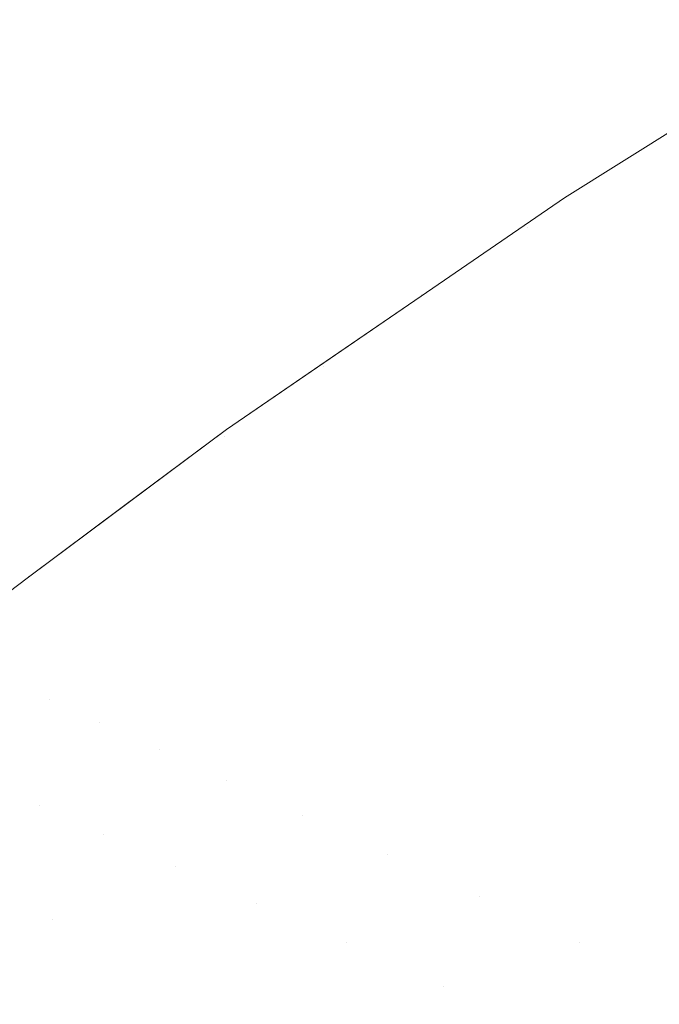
# Model space of a CAD drawing. Header units: centimetres. Extents: x -44.1 to 45.2, y 4.2 to 6.
# Tile 83 of 256: x -44.05057 to -44.04162, y 5.95621 to 5.96999. Entities that reach past the tile are written whole.
import ezdxf

# ---------------------------------------------------------------- set-up
doc = ezdxf.new("R2010")
doc.units = ezdxf.units.CM
doc.header["$LTSCALE"] = 2.54
doc.layers.add('Lucido design-1', color=7, linetype='Continuous')

# ---------------------------------------------------------------- blocks, each defined once
blk = doc.blocks.new('Gruppo-4-1')
at = {"color": 7, "linetype": 'Continuous', "lineweight": 9}
for points, invisible_edges in [([(-44.038986, 5.969986, -2276.320608), (-44.038989, 5.969976, -2276.32217), (-44.042945, 5.967493, -2276.32217), (-44.042028, 5.968073, -2276.320608)], 13), ([(-44.042945, 5.967493, -2276.32217), (-44.038989, 5.969976, -2276.32217), (-44.038989, 5.969976, -2276.92217), (-44.04052, 5.969015, -2276.92217)], 10), ([(-44.042028, 5.968073, -2276.320608), (-44.041983, 5.968048, -2276.319046), (-44.038942, 5.96996, -2276.319046), (-44.038986, 5.969986, -2276.320608)], 15), ([(-44.038869, 5.969918, -2276.317485), (-44.038942, 5.96996, -2276.319046), (-44.041983, 5.968048, -2276.319046), (-44.041907, 5.968006, -2276.317485)], 15), ([(-44.041907, 5.968006, -2276.317485), (-44.041802, 5.967948, -2276.315926), (-44.038766, 5.969858, -2276.315926), (-44.038869, 5.969918, -2276.317485)], 15), ([(-44.038635, 5.969782, -2276.314369), (-44.038766, 5.969858, -2276.315926), (-44.041802, 5.967948, -2276.315926), (-44.041668, 5.967874, -2276.314369)], 15), ([(-44.041668, 5.967874, -2276.314369), (-44.041503, 5.967783, -2276.312816), (-44.038474, 5.969688, -2276.312816), (-44.038635, 5.969782, -2276.314369)], 15), ([(-44.04052, 5.969015, -2276.92217), (-44.042945, 5.967493, -2276.92217), (-44.042945, 5.967493, -2276.32217)], 10), ([(-44.040477, 5.969007, -2276.925294), (-44.041983, 5.968048, -2276.925294), (-44.042945, 5.967493, -2276.92217), (-44.04052, 5.969015, -2276.92217)], 11), ([(-44.040299, 5.968907, -2276.928414), (-44.041802, 5.967948, -2276.928414), (-44.041983, 5.968048, -2276.925294), (-44.040477, 5.969007, -2276.925294)], 15), ([(-44.040003, 5.968739, -2276.931524), (-44.041503, 5.967783, -2276.931524), (-44.041802, 5.967948, -2276.928414), (-44.040299, 5.968907, -2276.928414)], 15), ([(-44.04495, 5.966135, -2276.320608), (-44.042028, 5.968073, -2276.320608), (-44.042945, 5.967493, -2276.32217)], 11), ([(-44.04495, 5.966135, -2276.320608), (-44.044904, 5.966111, -2276.319046), (-44.041983, 5.968048, -2276.319046), (-44.042028, 5.968073, -2276.320608)], 15), ([(-44.041907, 5.968006, -2276.317485), (-44.041983, 5.968048, -2276.319046), (-44.044904, 5.966111, -2276.319046), (-44.044827, 5.96607, -2276.317485)], 15), ([(-44.044827, 5.96607, -2276.317485), (-44.04472, 5.966014, -2276.315926), (-44.041802, 5.967948, -2276.315926), (-44.041907, 5.968006, -2276.317485)], 15), ([(-44.042945, 5.967493, -2276.92217), (-44.041983, 5.968048, -2276.925294), (-44.043458, 5.967082, -2276.925294)], 11), ([(-44.043458, 5.967082, -2276.925294), (-44.041983, 5.968048, -2276.925294), (-44.041802, 5.967948, -2276.928414), (-44.043276, 5.966984, -2276.928414)], 15), ([(-44.041668, 5.967874, -2276.314369), (-44.041802, 5.967948, -2276.315926), (-44.04472, 5.966014, -2276.315926), (-44.044582, 5.965942, -2276.314369)], 15), ([(-44.044582, 5.965942, -2276.314369), (-44.044413, 5.965854, -2276.312816), (-44.041503, 5.967783, -2276.312816), (-44.041668, 5.967874, -2276.314369)], 15), ([(-44.043276, 5.966984, -2276.928414), (-44.041802, 5.967948, -2276.928414), (-44.041503, 5.967783, -2276.931524), (-44.042973, 5.966821, -2276.931524)], 15), ([(-44.041309, 5.967676, -2276.311265), (-44.041503, 5.967783, -2276.312816), (-44.044413, 5.965854, -2276.312816), (-44.044215, 5.96575, -2276.311265)], 15), ([(-44.044215, 5.96575, -2276.311265), (-44.043985, 5.96563, -2276.309719), (-44.041085, 5.967553, -2276.309719), (-44.041309, 5.967676, -2276.311265)], 15), ([(-44.042973, 5.966821, -2276.931524), (-44.041503, 5.967783, -2276.931524), (-44.041085, 5.967553, -2276.934621), (-44.04255, 5.966594, -2276.934621)], 15), ([(-44.040832, 5.967413, -2276.308177), (-44.041085, 5.967553, -2276.309719), (-44.043985, 5.96563, -2276.309719), (-44.043726, 5.965494, -2276.308177)], 15), ([(-44.04255, 5.966594, -2276.934621), (-44.041085, 5.967553, -2276.934621), (-44.04055, 5.967257, -2276.9377), (-44.042008, 5.966303, -2276.9377)], 15), ([(-44.042945, 5.967493, -2276.32217), (-44.04495, 5.966119, -2276.32217), (-44.04495, 5.966135, -2276.320608)], 10), ([(-44.04495, 5.966119, -2276.32217), (-44.042945, 5.967493, -2276.32217), (-44.042945, 5.967493, -2276.92217), (-44.04495, 5.966119, -2276.92217)], 10), ([(-44.043458, 5.967082, -2276.925294), (-44.044904, 5.966111, -2276.925294), (-44.04495, 5.966119, -2276.92217), (-44.042945, 5.967493, -2276.92217)], 11), ([(-44.043726, 5.965494, -2276.308177), (-44.043437, 5.965343, -2276.30664), (-44.04055, 5.967257, -2276.30664), (-44.040832, 5.967413, -2276.308177)], 15), ([(-44.040238, 5.967086, -2276.305108), (-44.04055, 5.967257, -2276.30664), (-44.043437, 5.965343, -2276.30664), (-44.043119, 5.965176, -2276.305108)], 15), ([(-44.042008, 5.966303, -2276.9377), (-44.04055, 5.967257, -2276.9377), (-44.039898, 5.966898, -2276.940757), (-44.041349, 5.965949, -2276.940757)], 15), ([(-44.043276, 5.966984, -2276.928414), (-44.04472, 5.966014, -2276.928414), (-44.044904, 5.966111, -2276.925294), (-44.043458, 5.967082, -2276.925294)], 15), ([(-44.043119, 5.965176, -2276.305108), (-44.042771, 5.964994, -2276.303583), (-44.039898, 5.966898, -2276.303583), (-44.040238, 5.967086, -2276.305108)], 15), ([(-44.042973, 5.966821, -2276.931524), (-44.044413, 5.965854, -2276.931524), (-44.04472, 5.966014, -2276.928414), (-44.043276, 5.966984, -2276.928414)], 15), ([(-44.03953, 5.966695, -2276.302065), (-44.039898, 5.966898, -2276.303583), (-44.042771, 5.964994, -2276.303583), (-44.042394, 5.964796, -2276.302065)], 15), ([(-44.04255, 5.966594, -2276.934621), (-44.043985, 5.96563, -2276.934621), (-44.044413, 5.965854, -2276.931524), (-44.042973, 5.966821, -2276.931524)], 15), ([(-44.042008, 5.966303, -2276.9377), (-44.043437, 5.965343, -2276.9377), (-44.043985, 5.96563, -2276.934621), (-44.04255, 5.966594, -2276.934621)], 15), ([(-44.042394, 5.964796, -2276.302065), (-44.041987, 5.964584, -2276.300554), (-44.039133, 5.966476, -2276.300554), (-44.03953, 5.966695, -2276.302065)], 15), ([(-44.038709, 5.966242, -2276.29905), (-44.039133, 5.966476, -2276.300554), (-44.041987, 5.964584, -2276.300554), (-44.041553, 5.964356, -2276.29905)], 15), ([(-44.041349, 5.965949, -2276.940757), (-44.042771, 5.964994, -2276.940757), (-44.043437, 5.965343, -2276.9377), (-44.042008, 5.966303, -2276.9377)], 15), ([(-44.047755, 5.964175, -2276.320608), (-44.047708, 5.964152, -2276.319046), (-44.044904, 5.966111, -2276.319046), (-44.04495, 5.966135, -2276.320608)], 15), ([(-44.047677, 5.96425, -2276.32217), (-44.047755, 5.964175, -2276.320608), (-44.04495, 5.966135, -2276.320608)], 11), ([(-44.044827, 5.96607, -2276.317485), (-44.044904, 5.966111, -2276.319046), (-44.047708, 5.964152, -2276.319046), (-44.047629, 5.964113, -2276.317485)], 15), ([(-44.04495, 5.966135, -2276.320608), (-44.04495, 5.966119, -2276.32217), (-44.047677, 5.96425, -2276.32217)], 9), ([(-44.04495, 5.966119, -2276.92217), (-44.04637, 5.965146, -2276.92217), (-44.047677, 5.96425, -2276.32217), (-44.04495, 5.966119, -2276.32217)], 10), ([(-44.047629, 5.964113, -2276.317485), (-44.047519, 5.964058, -2276.315926), (-44.04472, 5.966014, -2276.315926), (-44.044827, 5.96607, -2276.317485)], 15), ([(-44.04637, 5.965146, -2276.92217), (-44.04495, 5.966119, -2276.92217), (-44.044904, 5.966111, -2276.925294), (-44.046321, 5.965134, -2276.925294)], 14), ([(-44.046321, 5.965134, -2276.925294), (-44.044904, 5.966111, -2276.925294), (-44.04472, 5.966014, -2276.928414), (-44.046134, 5.965039, -2276.928414)], 15), ([(-44.044582, 5.965942, -2276.314369), (-44.04472, 5.966014, -2276.315926), (-44.047519, 5.964058, -2276.315926), (-44.047378, 5.963988, -2276.314369)], 15), ([(-44.047378, 5.963988, -2276.314369), (-44.047206, 5.963903, -2276.312816), (-44.044413, 5.965854, -2276.312816), (-44.044582, 5.965942, -2276.314369)], 15), ([(-44.046134, 5.965039, -2276.928414), (-44.04472, 5.966014, -2276.928414), (-44.044413, 5.965854, -2276.931524), (-44.045824, 5.964881, -2276.931524)], 15), ([(-44.040575, 5.965533, -2276.943786), (-44.041987, 5.964584, -2276.943786), (-44.042771, 5.964994, -2276.940757), (-44.041349, 5.965949, -2276.940757)], 15), ([(-44.044215, 5.96575, -2276.311265), (-44.044413, 5.965854, -2276.312816), (-44.047206, 5.963903, -2276.312816), (-44.047003, 5.963802, -2276.311265)], 15), ([(-44.047003, 5.963802, -2276.311265), (-44.046768, 5.963685, -2276.309719), (-44.043985, 5.96563, -2276.309719), (-44.044215, 5.96575, -2276.311265)], 15), ([(-44.045824, 5.964881, -2276.931524), (-44.044413, 5.965854, -2276.931524), (-44.043985, 5.96563, -2276.934621), (-44.045392, 5.96466, -2276.934621)], 15), ([(-44.043726, 5.965494, -2276.308177), (-44.043985, 5.96563, -2276.309719), (-44.046768, 5.963685, -2276.309719), (-44.046504, 5.963554, -2276.308177)], 15), ([(-44.045392, 5.96466, -2276.934621), (-44.043985, 5.96563, -2276.934621), (-44.043437, 5.965343, -2276.9377), (-44.044837, 5.964377, -2276.9377)], 15), ([(-44.046504, 5.963554, -2276.308177), (-44.046208, 5.963407, -2276.30664), (-44.043437, 5.965343, -2276.30664), (-44.043726, 5.965494, -2276.308177)], 15), ([(-44.039687, 5.965056, -2276.946785), (-44.04109, 5.964114, -2276.946785), (-44.041987, 5.964584, -2276.943786), (-44.040575, 5.965533, -2276.943786)], 15), ([(-44.043119, 5.965176, -2276.305108), (-44.043437, 5.965343, -2276.30664), (-44.046208, 5.963407, -2276.30664), (-44.045882, 5.963245, -2276.305108)], 15), ([(-44.044837, 5.964377, -2276.9377), (-44.043437, 5.965343, -2276.9377), (-44.042771, 5.964994, -2276.940757), (-44.044163, 5.964034, -2276.940757)], 15), ([(-44.046321, 5.965134, -2276.925294), (-44.047708, 5.964152, -2276.925294), (-44.047677, 5.96425, -2276.92217)], 11), ([(-44.046134, 5.965039, -2276.928414), (-44.047519, 5.964058, -2276.928414), (-44.047708, 5.964152, -2276.925294), (-44.046321, 5.965134, -2276.925294)], 15), ([(-44.04637, 5.965146, -2276.92217), (-44.047677, 5.96425, -2276.92217), (-44.047677, 5.96425, -2276.32217)], 10), ([(-44.047677, 5.96425, -2276.92217), (-44.04637, 5.965146, -2276.92217), (-44.046321, 5.965134, -2276.925294)], 10), ([(-44.045882, 5.963245, -2276.305108), (-44.045527, 5.963068, -2276.303583), (-44.042771, 5.964994, -2276.303583), (-44.043119, 5.965176, -2276.305108)], 15), ([(-44.045824, 5.964881, -2276.931524), (-44.047206, 5.963903, -2276.931524), (-44.047519, 5.964058, -2276.928414), (-44.046134, 5.965039, -2276.928414)], 15), ([(-44.042394, 5.964796, -2276.302065), (-44.042771, 5.964994, -2276.303583), (-44.045527, 5.963068, -2276.303583), (-44.045141, 5.962877, -2276.302065)], 15), ([(-44.044163, 5.964034, -2276.940757), (-44.042771, 5.964994, -2276.940757), (-44.041987, 5.964584, -2276.943786), (-44.043371, 5.96363, -2276.943786)], 15), ([(-44.045392, 5.96466, -2276.934621), (-44.046768, 5.963685, -2276.934621), (-44.047206, 5.963903, -2276.931524), (-44.045824, 5.964881, -2276.931524)], 15), ([(-44.045141, 5.962877, -2276.302065), (-44.044726, 5.962671, -2276.300554), (-44.041987, 5.964584, -2276.300554), (-44.042394, 5.964796, -2276.302065)], 15), ([(-44.044837, 5.964377, -2276.9377), (-44.046208, 5.963407, -2276.9377), (-44.046768, 5.963685, -2276.934621), (-44.045392, 5.96466, -2276.934621)], 15), ([(-44.041553, 5.964356, -2276.29905), (-44.041987, 5.964584, -2276.300554), (-44.044726, 5.962671, -2276.300554), (-44.044282, 5.96245, -2276.29905)], 15), ([(-44.043371, 5.96363, -2276.943786), (-44.041987, 5.964584, -2276.943786), (-44.04109, 5.964114, -2276.946785), (-44.042463, 5.963167, -2276.946785)], 15), ([(-44.044163, 5.964034, -2276.940757), (-44.045527, 5.963068, -2276.940757), (-44.046208, 5.963407, -2276.9377), (-44.044837, 5.964377, -2276.9377)], 15), ([(-44.047755, 5.964175, -2276.320608), (-44.047677, 5.96425, -2276.32217), (-44.050443, 5.962185, -2276.32217)], 9), ([(-44.050443, 5.962185, -2276.32217), (-44.047677, 5.96425, -2276.32217), (-44.047677, 5.96425, -2276.92217), (-44.049114, 5.963177, -2276.92217)], 10), ([(-44.049114, 5.963177, -2276.92217), (-44.047677, 5.96425, -2276.92217), (-44.047708, 5.964152, -2276.925294)], 10), ([(-44.044282, 5.96245, -2276.29905), (-44.043808, 5.962215, -2276.297555), (-44.04109, 5.964114, -2276.297555), (-44.041553, 5.964356, -2276.29905)], 15), ([(-44.050443, 5.962185, -2276.32217), (-44.050442, 5.962198, -2276.320608), (-44.047755, 5.964175, -2276.320608)], 11), ([(-44.050442, 5.962198, -2276.320608), (-44.050394, 5.962175, -2276.319046), (-44.047708, 5.964152, -2276.319046), (-44.047755, 5.964175, -2276.320608)], 15), ([(-44.047629, 5.964113, -2276.317485), (-44.047708, 5.964152, -2276.319046), (-44.050394, 5.962175, -2276.319046), (-44.050314, 5.962137, -2276.317485)], 15), ([(-44.050314, 5.962137, -2276.317485), (-44.050201, 5.962084, -2276.315926), (-44.047519, 5.964058, -2276.315926), (-44.047629, 5.964113, -2276.317485)], 15), ([(-44.047708, 5.964152, -2276.925294), (-44.049065, 5.963166, -2276.925294), (-44.049114, 5.963177, -2276.92217)], 11), ([(-44.049065, 5.963166, -2276.925294), (-44.047708, 5.964152, -2276.925294), (-44.047519, 5.964058, -2276.928414), (-44.048875, 5.963073, -2276.928414)], 15), ([(-44.040599, 5.963857, -2276.296068), (-44.04109, 5.964114, -2276.297555), (-44.043808, 5.962215, -2276.297555), (-44.043306, 5.961966, -2276.296068)], 15), ([(-44.042463, 5.963167, -2276.946785), (-44.04109, 5.964114, -2276.946785), (-44.04008, 5.963586, -2276.94975), (-44.041442, 5.962646, -2276.94975)], 15), ([(-44.047378, 5.963988, -2276.314369), (-44.047519, 5.964058, -2276.315926), (-44.050201, 5.962084, -2276.315926), (-44.050057, 5.962016, -2276.314369)], 15), ([(-44.050057, 5.962016, -2276.314369), (-44.049882, 5.961933, -2276.312816), (-44.047206, 5.963903, -2276.312816), (-44.047378, 5.963988, -2276.314369)], 15), ([(-44.048875, 5.963073, -2276.928414), (-44.047519, 5.964058, -2276.928414), (-44.047206, 5.963903, -2276.931524), (-44.048558, 5.96292, -2276.931524)], 15), ([(-44.043371, 5.96363, -2276.943786), (-44.044726, 5.962671, -2276.943786), (-44.045527, 5.963068, -2276.940757), (-44.044163, 5.964034, -2276.940757)], 15), ([(-44.047003, 5.963802, -2276.311265), (-44.047206, 5.963903, -2276.312816), (-44.049882, 5.961933, -2276.312816), (-44.049674, 5.961836, -2276.311265)], 15), ([(-44.048558, 5.96292, -2276.931524), (-44.047206, 5.963903, -2276.931524), (-44.046768, 5.963685, -2276.934621), (-44.048116, 5.962706, -2276.934621)], 15), ([(-44.043306, 5.961966, -2276.296068), (-44.042776, 5.961702, -2276.29459), (-44.04008, 5.963586, -2276.29459), (-44.040599, 5.963857, -2276.296068)], 15), ([(-44.049674, 5.961836, -2276.311265), (-44.049435, 5.961723, -2276.309719), (-44.046768, 5.963685, -2276.309719), (-44.047003, 5.963802, -2276.311265)], 15), ([(-44.046504, 5.963554, -2276.308177), (-44.046768, 5.963685, -2276.309719), (-44.049435, 5.961723, -2276.309719), (-44.049165, 5.961595, -2276.308177)], 15), ([(-44.048116, 5.962706, -2276.934621), (-44.046768, 5.963685, -2276.934621), (-44.046208, 5.963407, -2276.9377), (-44.04755, 5.962432, -2276.9377)], 15), ([(-44.049165, 5.961595, -2276.308177), (-44.048863, 5.961453, -2276.30664), (-44.046208, 5.963407, -2276.30664), (-44.046504, 5.963554, -2276.308177)], 15), ([(-44.042463, 5.963167, -2276.946785), (-44.043808, 5.962215, -2276.946785), (-44.044726, 5.962671, -2276.943786), (-44.043371, 5.96363, -2276.943786)], 15), ([(-44.039534, 5.9633, -2276.293122), (-44.04008, 5.963586, -2276.29459), (-44.042776, 5.961702, -2276.29459), (-44.042218, 5.961425, -2276.293122)], 15), ([(-44.045882, 5.963245, -2276.305108), (-44.046208, 5.963407, -2276.30664), (-44.048863, 5.961453, -2276.30664), (-44.04853, 5.961296, -2276.305108)], 15), ([(-44.04755, 5.962432, -2276.9377), (-44.046208, 5.963407, -2276.9377), (-44.045527, 5.963068, -2276.940757), (-44.046861, 5.962099, -2276.940757)], 15), ([(-44.042218, 5.961425, -2276.293122), (-44.041633, 5.961134, -2276.291665), (-44.038961, 5.963, -2276.291665), (-44.039534, 5.9633, -2276.293122)], 15), ([(-44.050443, 5.962185, -2276.32217), (-44.049114, 5.963177, -2276.92217), (-44.050443, 5.962185, -2276.92217)], 9), ([(-44.049065, 5.963166, -2276.925294), (-44.050394, 5.962175, -2276.925294), (-44.050443, 5.962185, -2276.92217), (-44.049114, 5.963177, -2276.92217)], 11), ([(-44.048875, 5.963073, -2276.928414), (-44.050201, 5.962084, -2276.928414), (-44.050394, 5.962175, -2276.925294), (-44.049065, 5.963166, -2276.925294)], 15), ([(-44.04853, 5.961296, -2276.305108), (-44.048167, 5.961125, -2276.303583), (-44.045527, 5.963068, -2276.303583), (-44.045882, 5.963245, -2276.305108)], 15), ([(-44.041442, 5.962646, -2276.94975), (-44.042776, 5.961702, -2276.94975), (-44.043808, 5.962215, -2276.946785), (-44.042463, 5.963167, -2276.946785)], 15), ([(-44.048558, 5.96292, -2276.931524), (-44.049882, 5.961933, -2276.931524), (-44.050201, 5.962084, -2276.928414), (-44.048875, 5.963073, -2276.928414)], 15), ([(-44.045141, 5.962877, -2276.302065), (-44.045527, 5.963068, -2276.303583), (-44.048167, 5.961125, -2276.303583), (-44.047774, 5.960939, -2276.302065)], 15), ([(-44.046861, 5.962099, -2276.940757), (-44.045527, 5.963068, -2276.940757), (-44.044726, 5.962671, -2276.943786), (-44.046052, 5.961707, -2276.943786)], 15), ([(-44.038362, 5.962687, -2276.290218), (-44.038961, 5.963, -2276.291665), (-44.041633, 5.961134, -2276.291665), (-44.04102, 5.96083, -2276.290218)], 15), ([(-44.048116, 5.962706, -2276.934621), (-44.049435, 5.961723, -2276.934621), (-44.049882, 5.961933, -2276.931524), (-44.048558, 5.96292, -2276.931524)], 15), ([(-44.047774, 5.960939, -2276.302065), (-44.04735, 5.96074, -2276.300554), (-44.044726, 5.962671, -2276.300554), (-44.045141, 5.962877, -2276.302065)], 15), ([(-44.04755, 5.962432, -2276.9377), (-44.048863, 5.961453, -2276.9377), (-44.049435, 5.961723, -2276.934621), (-44.048116, 5.962706, -2276.934621)], 15), ([(-44.044282, 5.96245, -2276.29905), (-44.044726, 5.962671, -2276.300554), (-44.04735, 5.96074, -2276.300554), (-44.046896, 5.960526, -2276.29905)], 15), ([(-44.046052, 5.961707, -2276.943786), (-44.044726, 5.962671, -2276.943786), (-44.043808, 5.962215, -2276.946785), (-44.045125, 5.961258, -2276.946785)], 15), ([(-44.040311, 5.962069, -2276.952675), (-44.041633, 5.961134, -2276.952675), (-44.042776, 5.961702, -2276.94975), (-44.041442, 5.962646, -2276.94975)], 15), ([(-44.046896, 5.960526, -2276.29905), (-44.046413, 5.960298, -2276.297555), (-44.043808, 5.962215, -2276.297555), (-44.044282, 5.96245, -2276.29905)], 15), ([(-44.046861, 5.962099, -2276.940757), (-44.048167, 5.961125, -2276.940757), (-44.048863, 5.961453, -2276.9377), (-44.04755, 5.962432, -2276.9377)], 15), ([(-44.05199, 5.96103, -2276.32217), (-44.053013, 5.960205, -2276.320608), (-44.050442, 5.962198, -2276.320608)], 11), ([(-44.053013, 5.960205, -2276.320608), (-44.052964, 5.960183, -2276.319046), (-44.050394, 5.962175, -2276.319046), (-44.050442, 5.962198, -2276.320608)], 15), ([(-44.050314, 5.962137, -2276.317485), (-44.050394, 5.962175, -2276.319046), (-44.052964, 5.960183, -2276.319046), (-44.052882, 5.960146, -2276.317485)], 15), ([(-44.050442, 5.962198, -2276.320608), (-44.050443, 5.962185, -2276.32217), (-44.05199, 5.96103, -2276.32217)], 9), ([(-44.050443, 5.962185, -2276.92217), (-44.051755, 5.961206, -2276.92217), (-44.05199, 5.96103, -2276.32217), (-44.050443, 5.962185, -2276.32217)], 10), ([(-44.051755, 5.961206, -2276.92217), (-44.050443, 5.962185, -2276.92217), (-44.050394, 5.962175, -2276.925294), (-44.051693, 5.961181, -2276.925294)], 14), ([(-44.051693, 5.961181, -2276.925294), (-44.050394, 5.962175, -2276.925294), (-44.050201, 5.962084, -2276.928414), (-44.051499, 5.961091, -2276.928414)], 15), ([(-44.043306, 5.961966, -2276.296068), (-44.043808, 5.962215, -2276.297555), (-44.046413, 5.960298, -2276.297555), (-44.045901, 5.960056, -2276.296068)], 15), ([(-44.045125, 5.961258, -2276.946785), (-44.043808, 5.962215, -2276.946785), (-44.042776, 5.961702, -2276.94975), (-44.044082, 5.960754, -2276.94975)], 15), ([(-44.052882, 5.960146, -2276.317485), (-44.052767, 5.960095, -2276.315926), (-44.050201, 5.962084, -2276.315926), (-44.050314, 5.962137, -2276.317485)], 15), ([(-44.050057, 5.962016, -2276.314369), (-44.050201, 5.962084, -2276.315926), (-44.052767, 5.960095, -2276.315926), (-44.052621, 5.960029, -2276.314369)], 15), ([(-44.051499, 5.961091, -2276.928414), (-44.050201, 5.962084, -2276.928414), (-44.049882, 5.961933, -2276.931524), (-44.051176, 5.960943, -2276.931524)], 15), ([(-44.046052, 5.961707, -2276.943786), (-44.04735, 5.96074, -2276.943786), (-44.048167, 5.961125, -2276.940757), (-44.046861, 5.962099, -2276.940757)], 15), ([(-44.039073, 5.961438, -2276.955559), (-44.040381, 5.960512, -2276.955559), (-44.041633, 5.961134, -2276.952675), (-44.040311, 5.962069, -2276.952675)], 15), ([(-44.052621, 5.960029, -2276.314369), (-44.052441, 5.959949, -2276.312816), (-44.049882, 5.961933, -2276.312816), (-44.050057, 5.962016, -2276.314369)], 15), ([(-44.049674, 5.961836, -2276.311265), (-44.049882, 5.961933, -2276.312816), (-44.052441, 5.959949, -2276.312816), (-44.05223, 5.959854, -2276.311265)], 15), ([(-44.051176, 5.960943, -2276.931524), (-44.049882, 5.961933, -2276.931524), (-44.049435, 5.961723, -2276.934621), (-44.050725, 5.960736, -2276.934621)], 15), ([(-44.045901, 5.960056, -2276.296068), (-44.045359, 5.959801, -2276.29459), (-44.042776, 5.961702, -2276.29459), (-44.043306, 5.961966, -2276.296068)], 15), ([(-44.05223, 5.959854, -2276.311265), (-44.051986, 5.959745, -2276.309719), (-44.049435, 5.961723, -2276.309719), (-44.049674, 5.961836, -2276.311265)], 15), ([(-44.049165, 5.961595, -2276.308177), (-44.049435, 5.961723, -2276.309719), (-44.051986, 5.959745, -2276.309719), (-44.05171, 5.959622, -2276.308177)], 15), ([(-44.050725, 5.960736, -2276.934621), (-44.049435, 5.961723, -2276.934621), (-44.048863, 5.961453, -2276.9377), (-44.050147, 5.96047, -2276.9377)], 15), ([(-44.045125, 5.961258, -2276.946785), (-44.046413, 5.960298, -2276.946785), (-44.04735, 5.96074, -2276.943786), (-44.046052, 5.961707, -2276.943786)], 15), ([(-44.042218, 5.961425, -2276.293122), (-44.042776, 5.961702, -2276.29459), (-44.045359, 5.959801, -2276.29459), (-44.04479, 5.959532, -2276.293122)], 15), ([(-44.044082, 5.960754, -2276.94975), (-44.042776, 5.961702, -2276.94975), (-44.041633, 5.961134, -2276.952675), (-44.042926, 5.960194, -2276.952675)], 15), ([(-44.05171, 5.959622, -2276.308177), (-44.051403, 5.959484, -2276.30664), (-44.048863, 5.961453, -2276.30664), (-44.049165, 5.961595, -2276.308177)], 15), ([(-44.04853, 5.961296, -2276.305108), (-44.048863, 5.961453, -2276.30664), (-44.051403, 5.959484, -2276.30664), (-44.051064, 5.959332, -2276.305108)], 15), ([(-44.050147, 5.96047, -2276.9377), (-44.048863, 5.961453, -2276.9377), (-44.048167, 5.961125, -2276.940757), (-44.049445, 5.960147, -2276.940757)], 15), ([(-44.04479, 5.959532, -2276.293122), (-44.044192, 5.95925, -2276.291665), (-44.041633, 5.961134, -2276.291665), (-44.042218, 5.961425, -2276.293122)], 15), ([(-44.051064, 5.959332, -2276.305108), (-44.050693, 5.959167, -2276.303583), (-44.048167, 5.961125, -2276.303583), (-44.04853, 5.961296, -2276.305108)], 15), ([(-44.044082, 5.960754, -2276.94975), (-44.045359, 5.959801, -2276.94975), (-44.046413, 5.960298, -2276.946785), (-44.045125, 5.961258, -2276.946785)], 15), ([(-44.047774, 5.960939, -2276.302065), (-44.048167, 5.961125, -2276.303583), (-44.050693, 5.959167, -2276.303583), (-44.050292, 5.958987, -2276.302065)], 15), ([(-44.049445, 5.960147, -2276.940757), (-44.048167, 5.961125, -2276.940757), (-44.04735, 5.96074, -2276.943786), (-44.048619, 5.959768, -2276.943786)], 15), ([(-44.04102, 5.96083, -2276.290218), (-44.041633, 5.961134, -2276.291665), (-44.044192, 5.95925, -2276.291665), (-44.043566, 5.958955, -2276.290218)], 15), ([(-44.042926, 5.960194, -2276.952675), (-44.041633, 5.961134, -2276.952675), (-44.040381, 5.960512, -2276.955559), (-44.041661, 5.959582, -2276.955559)], 15), ([(-44.050292, 5.958987, -2276.302065), (-44.04986, 5.958793, -2276.300554), (-44.04735, 5.96074, -2276.300554), (-44.047774, 5.960939, -2276.302065)], 15), ([(-44.043566, 5.958955, -2276.290218), (-44.042914, 5.958648, -2276.288781), (-44.040381, 5.960512, -2276.288781), (-44.04102, 5.96083, -2276.290218)], 15), ([(-44.05171, 5.959622, -2276.936163), (-44.050725, 5.960736, -2276.934621), (-44.050147, 5.96047, -2276.9377)], 11), ([(-44.046896, 5.960526, -2276.29905), (-44.04735, 5.96074, -2276.300554), (-44.04986, 5.958793, -2276.300554), (-44.049397, 5.958586, -2276.29905)], 15), ([(-44.048619, 5.959768, -2276.943786), (-44.04735, 5.96074, -2276.943786), (-44.046413, 5.960298, -2276.946785), (-44.047673, 5.959334, -2276.946785)], 15), ([(-44.042926, 5.960194, -2276.952675), (-44.044192, 5.95925, -2276.952675), (-44.045359, 5.959801, -2276.94975), (-44.044082, 5.960754, -2276.94975)], 15), ([(-44.049397, 5.958586, -2276.29905), (-44.048905, 5.958366, -2276.297555), (-44.046413, 5.960298, -2276.297555), (-44.046896, 5.960526, -2276.29905)], 15), ([(-44.039715, 5.960181, -2276.287357), (-44.040381, 5.960512, -2276.288781), (-44.042914, 5.958648, -2276.288781), (-44.042234, 5.958327, -2276.287357)], 15), ([(-44.041661, 5.959582, -2276.955559), (-44.040381, 5.960512, -2276.955559), (-44.039024, 5.959838, -2276.958396), (-44.04029, 5.958918, -2276.958396)], 15), ([(-44.050147, 5.96047, -2276.9377), (-44.051403, 5.959484, -2276.9377), (-44.05171, 5.959622, -2276.936163)], 11), ([(-44.051064, 5.959332, -2276.939231), (-44.051403, 5.959484, -2276.9377), (-44.050147, 5.96047, -2276.9377)], 11), ([(-44.051064, 5.959332, -2276.939231), (-44.050147, 5.96047, -2276.9377), (-44.049445, 5.960147, -2276.940757)], 11), ([(-44.045901, 5.960056, -2276.296068), (-44.046413, 5.960298, -2276.297555), (-44.048905, 5.958366, -2276.297555), (-44.048382, 5.958132, -2276.296068)], 15), ([(-44.047673, 5.959334, -2276.946785), (-44.046413, 5.960298, -2276.946785), (-44.045359, 5.959801, -2276.94975), (-44.046609, 5.958845, -2276.94975)], 15), ([(-44.049445, 5.960147, -2276.940757), (-44.050693, 5.959167, -2276.940757), (-44.051064, 5.959332, -2276.939231)], 11), ([(-44.050292, 5.958987, -2276.942275), (-44.050693, 5.959167, -2276.940757), (-44.049445, 5.960147, -2276.940757)], 11), ([(-44.050292, 5.958987, -2276.942275), (-44.049445, 5.960147, -2276.940757), (-44.048619, 5.959768, -2276.943786)], 11), ([(-44.041661, 5.959582, -2276.955559), (-44.042914, 5.958648, -2276.955559), (-44.044192, 5.95925, -2276.952675), (-44.042926, 5.960194, -2276.952675)], 15), ([(-44.042234, 5.958327, -2276.287357), (-44.041528, 5.957994, -2276.285944), (-44.039024, 5.959838, -2276.285944), (-44.039715, 5.960181, -2276.287357)], 15), ([(-44.048382, 5.958132, -2276.296068), (-44.047831, 5.957885, -2276.29459), (-44.045359, 5.959801, -2276.29459), (-44.045901, 5.960056, -2276.296068)], 15), ([(-44.048619, 5.959768, -2276.943786), (-44.04986, 5.958793, -2276.943786), (-44.050292, 5.958987, -2276.942275)], 11), ([(-44.049397, 5.958586, -2276.94529), (-44.04986, 5.958793, -2276.943786), (-44.048619, 5.959768, -2276.943786)], 11), ([(-44.049397, 5.958586, -2276.94529), (-44.048619, 5.959768, -2276.943786), (-44.047673, 5.959334, -2276.946785)], 11), ([(-44.04479, 5.959532, -2276.293122), (-44.045359, 5.959801, -2276.29459), (-44.047831, 5.957885, -2276.29459), (-44.04725, 5.957625, -2276.293122)], 15), ([(-44.046609, 5.958845, -2276.94975), (-44.045359, 5.959801, -2276.94975), (-44.044192, 5.95925, -2276.952675), (-44.04543, 5.958303, -2276.952675)], 15), ([(-44.04029, 5.958918, -2276.958396), (-44.041528, 5.957994, -2276.958396), (-44.042914, 5.958648, -2276.955559), (-44.041661, 5.959582, -2276.955559)], 15), ([(-44.04725, 5.957625, -2276.293122), (-44.04664, 5.957352, -2276.291665), (-44.044192, 5.95925, -2276.291665), (-44.04479, 5.959532, -2276.293122)], 15), ([(-44.047673, 5.959334, -2276.946785), (-44.048905, 5.958366, -2276.946785), (-44.049397, 5.958586, -2276.94529)], 11), ([(-44.048382, 5.958132, -2276.948272), (-44.048905, 5.958366, -2276.946785), (-44.047673, 5.959334, -2276.946785)], 11), ([(-44.047673, 5.959334, -2276.946785), (-44.046609, 5.958845, -2276.94975), (-44.047831, 5.957885, -2276.94975), (-44.048382, 5.958132, -2276.948272)], 15), ([(-44.052698, 5.957022, -2276.942275), (-44.053106, 5.957196, -2276.940757), (-44.050693, 5.959167, -2276.940757), (-44.050292, 5.958987, -2276.942275)], 15), ([(-44.050292, 5.958987, -2276.302065), (-44.050693, 5.959167, -2276.303583), (-44.051914, 5.958182, -2276.303583)], 11), ([(-44.043566, 5.958955, -2276.290218), (-44.044192, 5.95925, -2276.291665), (-44.04664, 5.957352, -2276.291665), (-44.046003, 5.957067, -2276.290218)], 15), ([(-44.04543, 5.958303, -2276.952675), (-44.044192, 5.95925, -2276.952675), (-44.042914, 5.958648, -2276.955559), (-44.044139, 5.95771, -2276.955559)], 15), ([(-44.050292, 5.958987, -2276.942275), (-44.04986, 5.958793, -2276.943786), (-44.052258, 5.956835, -2276.943786), (-44.052698, 5.957022, -2276.942275)], 15), ([(-44.051914, 5.958182, -2276.303583), (-44.051073, 5.957816, -2276.300554), (-44.050292, 5.958987, -2276.302065)], 11), ([(-44.051073, 5.957816, -2276.300554), (-44.04986, 5.958793, -2276.300554), (-44.050292, 5.958987, -2276.302065)], 11), ([(-44.046003, 5.957067, -2276.290218), (-44.045337, 5.956769, -2276.288781), (-44.042914, 5.958648, -2276.288781), (-44.043566, 5.958955, -2276.290218)], 15), ([(-44.051787, 5.956635, -2276.94529), (-44.052258, 5.956835, -2276.943786), (-44.04986, 5.958793, -2276.943786), (-44.049397, 5.958586, -2276.94529)], 15), ([(-44.049397, 5.958586, -2276.29905), (-44.04986, 5.958793, -2276.300554), (-44.051073, 5.957816, -2276.300554)], 11), ([(-44.04725, 5.957625, -2276.951217), (-44.047831, 5.957885, -2276.94975), (-44.046609, 5.958845, -2276.94975)], 11), ([(-44.046609, 5.958845, -2276.94975), (-44.04543, 5.958303, -2276.952675), (-44.04664, 5.957352, -2276.952675), (-44.04725, 5.957625, -2276.951217)], 15), ([(-44.049397, 5.958586, -2276.94529), (-44.048905, 5.958366, -2276.946785), (-44.051285, 5.956422, -2276.946785), (-44.051787, 5.956635, -2276.94529)], 15), ([(-44.051073, 5.957816, -2276.300554), (-44.050109, 5.957395, -2276.297555), (-44.049397, 5.958586, -2276.29905)], 11), ([(-44.050109, 5.957395, -2276.297555), (-44.048905, 5.958366, -2276.297555), (-44.049397, 5.958586, -2276.29905)], 11), ([(-44.042234, 5.958327, -2276.287357), (-44.042914, 5.958648, -2276.288781), (-44.045337, 5.956769, -2276.288781), (-44.044644, 5.956459, -2276.287357)], 15), ([(-44.044139, 5.95771, -2276.955559), (-44.042914, 5.958648, -2276.955559), (-44.041528, 5.957994, -2276.958396), (-44.04274, 5.957067, -2276.958396)], 15), ([(-44.050753, 5.956196, -2276.948272), (-44.051285, 5.956422, -2276.946785), (-44.048905, 5.958366, -2276.946785), (-44.048382, 5.958132, -2276.948272)], 15), ([(-44.048382, 5.958132, -2276.296068), (-44.048905, 5.958366, -2276.297555), (-44.050109, 5.957395, -2276.297555)], 11), ([(-44.044644, 5.956459, -2276.287357), (-44.043925, 5.956137, -2276.285944), (-44.041528, 5.957994, -2276.285944), (-44.042234, 5.958327, -2276.287357)], 15), ([(-44.046003, 5.957067, -2276.954122), (-44.04664, 5.957352, -2276.952675), (-44.04543, 5.958303, -2276.952675)], 11), ([(-44.04543, 5.958303, -2276.952675), (-44.044139, 5.95771, -2276.955559), (-44.045337, 5.956769, -2276.955559), (-44.046003, 5.957067, -2276.954122)], 15), ([(-44.048382, 5.958132, -2276.948272), (-44.047831, 5.957885, -2276.94975), (-44.050191, 5.955957, -2276.94975), (-44.050753, 5.956196, -2276.948272)], 15), ([(-44.050109, 5.957395, -2276.297555), (-44.049025, 5.956922, -2276.29459), (-44.048382, 5.958132, -2276.296068)], 11), ([(-44.049025, 5.956922, -2276.29459), (-44.047831, 5.957885, -2276.29459), (-44.048382, 5.958132, -2276.296068)], 11), ([(-44.040797, 5.957649, -2276.284543), (-44.041528, 5.957994, -2276.285944), (-44.043925, 5.956137, -2276.285944), (-44.043179, 5.955803, -2276.284543)], 15), ([(-44.04274, 5.957067, -2276.958396), (-44.041528, 5.957994, -2276.958396), (-44.04004, 5.957292, -2276.961185), (-44.041237, 5.956376, -2276.961185)], 15), ([(-44.051073, 5.957816, -2276.300554), (-44.052258, 5.956835, -2276.300554), (-44.051285, 5.956422, -2276.297555), (-44.050109, 5.957395, -2276.297555)], 15), ([(-44.0496, 5.955706, -2276.951217), (-44.050191, 5.955957, -2276.94975), (-44.047831, 5.957885, -2276.94975), (-44.04725, 5.957625, -2276.951217)], 15), ([(-44.04725, 5.957625, -2276.293122), (-44.047831, 5.957885, -2276.29459), (-44.049025, 5.956922, -2276.29459), (-44.047823, 5.956398, -2276.291665)], 15), ([(-44.04725, 5.957625, -2276.951217), (-44.04664, 5.957352, -2276.952675), (-44.048979, 5.955442, -2276.952675), (-44.0496, 5.955706, -2276.951217)], 15), ([(-44.047823, 5.956398, -2276.291665), (-44.04664, 5.957352, -2276.291665), (-44.04725, 5.957625, -2276.293122)], 11), ([(-44.044644, 5.956459, -2276.956983), (-44.045337, 5.956769, -2276.955559), (-44.044139, 5.95771, -2276.955559)], 11), ([(-44.044139, 5.95771, -2276.955559), (-44.04274, 5.957067, -2276.958396), (-44.043925, 5.956137, -2276.958396), (-44.044644, 5.956459, -2276.956983)], 15), ([(-44.043179, 5.955803, -2276.284543), (-44.042407, 5.955457, -2276.283155), (-44.04004, 5.957292, -2276.283155), (-44.040797, 5.957649, -2276.284543)], 15), ([(-44.050109, 5.957395, -2276.297555), (-44.051285, 5.956422, -2276.297555), (-44.050191, 5.955957, -2276.29459), (-44.049025, 5.956922, -2276.29459)], 15), ([(-44.04833, 5.955166, -2276.954122), (-44.048979, 5.955442, -2276.952675), (-44.04664, 5.957352, -2276.952675), (-44.046003, 5.957067, -2276.954122)], 15), ([(-44.046003, 5.957067, -2276.290218), (-44.04664, 5.957352, -2276.291665), (-44.047823, 5.956398, -2276.291665), (-44.046508, 5.955825, -2276.288781)], 15), ([(-44.039258, 5.956924, -2276.28178), (-44.04004, 5.957292, -2276.283155), (-44.042407, 5.955457, -2276.283155), (-44.041609, 5.9551, -2276.28178)], 15), ([(-44.046003, 5.957067, -2276.954122), (-44.045337, 5.956769, -2276.955559), (-44.047652, 5.954878, -2276.955559), (-44.04833, 5.955166, -2276.954122)], 15), ([(-44.046508, 5.955825, -2276.288781), (-44.045337, 5.956769, -2276.288781), (-44.046003, 5.957067, -2276.290218)], 11), ([(-44.043179, 5.955803, -2276.959797), (-44.043925, 5.956137, -2276.958396), (-44.04274, 5.957067, -2276.958396)], 11), ([(-44.04274, 5.957067, -2276.958396), (-44.041237, 5.956376, -2276.961185), (-44.042407, 5.955457, -2276.961185), (-44.043179, 5.955803, -2276.959797)], 15), ([(-44.049025, 5.956922, -2276.29459), (-44.050191, 5.955957, -2276.29459), (-44.048979, 5.955442, -2276.291665), (-44.047823, 5.956398, -2276.291665)], 15), ([(-44.046947, 5.954578, -2276.956983), (-44.047652, 5.954878, -2276.955559), (-44.045337, 5.956769, -2276.955559), (-44.044644, 5.956459, -2276.956983)], 15), ([(-44.044644, 5.956459, -2276.287357), (-44.045337, 5.956769, -2276.288781), (-44.046508, 5.955825, -2276.288781), (-44.045083, 5.955203, -2276.285944)], 15), ([(-44.05133, 5.954989, -2276.29459), (-44.050191, 5.955957, -2276.29459), (-44.051285, 5.956422, -2276.297555), (-44.052434, 5.955446, -2276.297555)], 15), ([(-44.047823, 5.956398, -2276.291665), (-44.048979, 5.955442, -2276.291665), (-44.047652, 5.954878, -2276.288781), (-44.046508, 5.955825, -2276.288781)], 15), ([(-44.044644, 5.956459, -2276.956983), (-44.043925, 5.956137, -2276.958396), (-44.046214, 5.954267, -2276.958396), (-44.046947, 5.954578, -2276.956983)], 15), ([(-44.045083, 5.955203, -2276.285944), (-44.043925, 5.956137, -2276.285944), (-44.044644, 5.956459, -2276.287357)], 11), ([(-44.041609, 5.9551, -2276.96256), (-44.042407, 5.955457, -2276.961185), (-44.041237, 5.956376, -2276.961185)], 11)]:
    blk.add_3dface(points, dxfattribs=dict(at, invisible_edges=invisible_edges))
blk = doc.blocks.new('Gruppo-5-1')
at = {"color": 7}
blk.add_blockref('Gruppo-4-1', (0, 0), dxfattribs=at)

msp = doc.modelspace()

# ---------------------------------------------------------------- block references
at = {"layer": 'Lucido design-1', "color": 7}
msp.add_blockref('Gruppo-5-1', (0, 0), dxfattribs=at)

doc.saveas('drawing.dxf')
